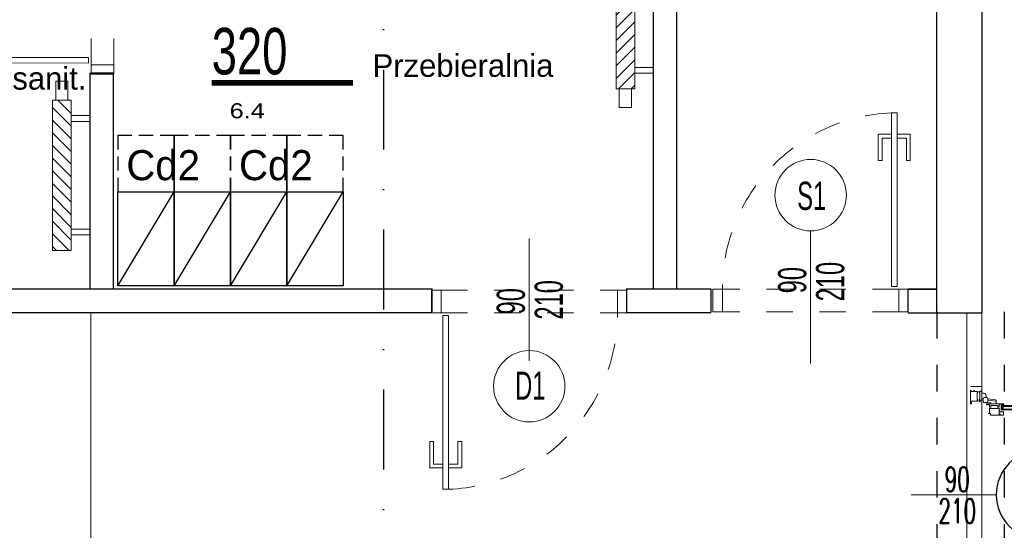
# Model space of a CAD drawing. Header units: millimetres. Extents: x 14495 to 271441, y -21035 to 2232.
# Tile 73 of 227: x 86056 to 86580, y -6146 to -5874. Entities that reach past the tile are written whole.
import ezdxf
from ezdxf.enums import TextEntityAlignment as Align

# ---------------------------------------------------------------- set-up
doc = ezdxf.new("R2010")
doc.units = ezdxf.units.MM
for name, pattern in [('DASHDOT', [1, 0.5, -0.25, 0, -0.25]), ('DASHED', [28.222222, 14.111111, -14.111111]), ('KRESKOWA2', [0.375, 0.25, -0.125])]:
    doc.linetypes.add(name, pattern=pattern)
for name, color, linetype in [('-- TECH  SYMBOLE', 1, 'Continuous'), ('_1_cienkie', 251, 'Continuous'), ('A-POW-NR', 1, 'Continuous'), ('a_blok_kółko', 1, 'Continuous'), ('a_blok_opis', 1, 'Continuous'), ('A_grzejniki', 34, 'Continuous'), ('a_HATCH', 9, 'Continuous'), ('A_OSIE', 252, 'DASHDOT'), ('A_PROJEKTOWANE', 3, 'Continuous'), ('A_SC_DZIAlOWE', 4, 'Continuous'), ('TRE_w_meble_medic_aranzacja', 1, 'Continuous')]:
    doc.layers.add(name, color=color, linetype=linetype)
for name, color, linetype, lineweight in [('0-c.o.-grzejniki', 34, 'Continuous', 9), ('A_ALUMINIUM', 1, 'Continuous', 13), ('A_Stolarka_drzwi', 1, 'Continuous', 9), ('M_drzwi', 1, 'Continuous', 5)]:
    doc.layers.add(name, color=color, linetype=linetype, lineweight=lineweight)
doc.layers.add('A-POW', color=2, linetype='Continuous', plot=False)
doc.styles.add('arial-tab', font='arial.ttf')
doc.styles.add('ARIAL1_2', font='arial.ttf', dxfattribs={"width": 1.2})
doc.styles.add('arialce', font='ARIALN.TTF')
doc.styles.add('cent', font='swissel.ttf')
doc.styles.add('cg', font='GOTHIC.TTF')
doc.styles.add('ROMANS', font='romans', dxfattribs={"width": 0.6})
doc.styles.add('switz721ltexbt', font='swissel.ttf')

# ---------------------------------------------------------------- blocks, each defined once
blk = doc.blocks.new('DRZWI Z OSCIEZNICA NIEOKALAJACA 90')
at = {"linetype": 'DASHED'}
for p, q in [((-12, 5), (-12, 99)), ((0, 5), (0, 99))]:
    blk.add_line(p, q, dxfattribs=at)
at = {"ltscale": 0.05}
blk.add_line((-39.5, 52), (25.59, 52), dxfattribs=at)
for points in [[(-12, 99), (-12, 104), (0, 104), (0, 99)], [(93.91, 9.01), (1.43, 9.01), (1.43, 6.01), (93.91, 6.01)], [(-12, 0), (-12, 5), (0, 5), (0, 0)]]:
    blk.add_lwpolyline(points, close=True)
for points in [[(82.48, 9.01), (82.48, 16.01), (68.48, 16.01), (68.48, 14.01), (80.48, 14.01), (80.48, 9.01)], [(82.48, 6.01), (82.48, -0.99), (68.48, -0.99), (68.48, 1.01), (80.48, 1.01), (80.48, 6.01)]]:
    blk.add_lwpolyline(points)
at = {"linetype": 'DASHED'}
blk.add_arc((0, 5), 94, 2.4475, 90, dxfattribs=at)
blk = doc.blocks.new('SSCVCFDSS')
blk.add_line((0, 50.02), (0, 0))
blk.add_circle((0, -19), 19)
at = {"style": 'ROMANS', "text_generation_flag": 4, "width": 0.6}
blk.add_attdef('FD1-8', text='', height=13, rotation=270, dxfattribs=at).set_placement((6.15, 55.19), align=Align.RIGHT)
for tag, p in [('200', (8.16, 25.47)), ('90', (-8.71, 25.47))]:
    blk.add_attdef(tag, text='', height=13, rotation=270, dxfattribs=at).set_placement(p, align=Align.MIDDLE)
blk.add_attdef('AL6C', text='', height=13, dxfattribs=at).set_placement((-0.56, -18.64), align=Align.MIDDLE)
blk = doc.blocks.new('mjkk')
at = {"layer": '0-c.o.-grzejniki'}
h = blk.add_hatch(dxfattribs=at)
h.set_pattern_fill('ANSI31', color=256, scale=1.5, angle=-90.0161, style=0)
h.set_pattern_definition([(-135.016127, (-172292.014, 132455.0023), (-3.36664804, 3.36854379), [])])
h.paths.add_polyline_path([(-9.98, -80), (-0.01, -80), (0, 0), (-9.98, 0)])
blk.add_lwpolyline([(-9.98, -80), (-9.98, 0), (0, 0), (-0.01, -80)], close=True, dxfattribs=at)
at = {"layer": '0-c.o.-grzejniki', "ltscale": 2}
for points in [[(10.03, -11.37), (10.03, -8.26), (0.02, -8.26), (0.02, -11.37)], [(10.03, -68.63), (10.03, -71.74), (0.02, -71.74), (0.02, -68.63)], [(-1.75, -80), (-1.75, -90), (-8.23, -90), (-8.23, -80)]]:
    blk.add_lwpolyline(points, close=True, dxfattribs=at)
blk = doc.blocks.new('AQQSSA')
for p, q in [((42.36, 91.05), (42.36, 93.95)), ((48.36, 91.07), (48.36, 93.97)), ((48.36, 91.07), (48.36, 93.97)), ((45.06, 85.14), (45.06, 88.34)), ((45.66, 88.34), (45.06, 88.34)), ((45.46, 88.34), (45.46, 5.91)), ((45.46, 88.34), (45.46, 85.14)), ((46.86, 88.34), (45.46, 88.34)), ((45.46, 87.34), (46.86, 88.34)), ((45.46, 88.34), (46.86, 87.34)), ((46.86, 87.34), (45.46, 87.34)), ((46.86, 88.34), (46.86, 5.91)), ((45.06, 5.91), (45.06, 2.71)), ((45.46, 2.71), (45.46, 5.91)), ((46.86, 2.71), (46.86, 5.91)), ((47.46, 5.91), (47.46, 2.71)), ((0, -45.32), (0, 0)), ((45.06, 2.71), (45.46, 2.71)), ((46.86, 2.71), (47.46, 2.71)), ((48.36, -0.01), (48.36, -2.91)), ((48.36, -0.01), (48.36, -2.91)), ((49.25, -0.01), (48.36, -0.01)), ((48.76, -2.91), (48.36, -2.91)), ((49.06, -4.59), (48.86, -3)), ((49.06, -5.71), (49.06, -4.61)), ((49.71, -0.31), (50.16, -0.28)), ((49.71, -0.31), (50.28, -4.4)), ((50.16, -0.28), (50.16, -0.1)), ((50.16, -0.1), (50.16, -0.1)), ((50.38, -0.27), (50.96, -4.43)), ((51.63, -5.09), (53.67, -5.67)), ((-57.5, -7.7), (-57.5, -13.7)), ((50.37, -7), (50.93, -7.04)), ((51.02, -7.14), (51.02, -7.7)), ((53.92, -7.7), (51.02, -7.7)), ((53.92, -6.8), (53.92, -7.7)), ((57.5, -7.7), (57.5, -13.7))]:
    blk.add_line(p, q)
at = {"linetype": 'Continuous'}
for p, q in [((42.82, 89.14), (42.76, 89.03)), ((44.31, 89.04), (44.08, 89.19)), ((42.36, 88.69), (42.36, 86.97)), ((42.8, 88.69), (42.36, 88.69)), ((42.38, 86.94), (44.21, 86.94)), ((42.55, 88.57), (42.92, 88.57)), ((42.78, 88.97), (42.8, 88.96)), ((42.8, 88.96), (42.8, 88.69)), ((42.92, 88.57), (42.92, 89.11)), ((44.08, 88.74), (44.12, 88.74)), ((44.08, 87.63), (44.08, 88.74)), ((44.08, 87.17), (44.26, 87.66)), ((44.08, 87.09), (44.08, 87.17)), ((44.26, 87.12), (44.08, 87.09)), ((44.12, 88.99), (44.29, 88.99)), ((44.12, 88.74), (44.12, 88.99)), ((44.14, 87.7), (44.12, 87.63)), ((44.26, 86.99), (44.26, 87.12)), ((42.36, 2.05), (42.36, 3.78)), ((42.8, 2.05), (42.36, 2.05)), ((42.38, 3.8), (44.21, 3.8)), ((42.82, 1.61), (42.76, 1.71)), ((42.78, 1.77), (42.8, 1.78)), ((42.8, 1.78), (42.8, 2.05)), ((44.08, 3.65), (44.08, 3.57)), ((44.26, 3.62), (44.08, 3.65)), ((44.08, 3.57), (44.26, 3.08)), ((44.08, 3.11), (44.08, 2)), ((44.08, 2), (44.12, 2)), ((44.31, 1.7), (44.08, 1.56)), ((44.14, 3.04), (44.12, 3.11)), ((44.12, 2), (44.12, 1.75)), ((44.12, 1.75), (44.29, 1.75)), ((44.26, 3.75), (44.26, 3.62)), ((45.46, 3.71), (46.86, 3.71)), ((46.86, 2.71), (45.46, 3.71)), ((46.86, 3.71), (45.46, 2.71)), ((45.46, 2.71), (46.86, 2.71))]:
    blk.add_line(p, q, dxfattribs=at)
for points in [[(45.85, 94.69), (46.24, 94.69, -0.41455), (46.26, 94.67), (46.26, 94.47, -0.466308), (46.24, 94.45), (45.93, 94.5, 0.466308), (45.91, 94.48), (45.91, 94.06, 0.520587), (45.93, 94.04), (46.18, 94.13, -0.520587), (46.21, 94.11), (46.21, 94.03, -0.315299), (46.01, 93.74), (45.91, 93.71, 0.315377), (45.87, 93.66), (45.87, 90.57, 0.315578), (45.91, 90.52), (46.01, 90.49, -0.315299), (46.21, 90.2), (46.21, 90.12, -0.520587), (46.18, 90.1), (45.93, 90.19, 0.520587), (45.91, 90.18), (45.91, 89.75, 0.466308), (45.93, 89.73), (46.24, 89.78, -0.466308), (46.26, 89.76), (46.26, 89.56, -0.414372), (46.24, 89.54), (42.86, 89.54), (42.86, 89.39), (42.76, 89.39), (42.76, 89.54), (42.54, 89.54), (42.54, 87.94), (42.76, 87.94), (42.76, 88.09), (42.86, 88.09), (42.86, 87.74, -0.414214), (42.76, 87.64), (42.76, 87.79), (42.51, 87.79), (42.51, 87.09), (42.76, 87.09), (42.76, 87.24, -0.414214), (42.86, 87.14), (42.86, 86.94), (42.38, 86.94, -0.414214), (42.36, 86.96), (42.36, 94.11, -0.414214), (42.38, 94.14), (45.62, 94.14, 0.414214), (45.67, 94.19), (45.67, 95.04, -0.414214), (45.72, 95.09), (45.8, 95.09, -0.414214), (45.85, 95.04)], [(47.96, 95.42), (47.96, 95.57, 0.414214), (47.86, 95.47), (47.86, 95.27), (48.18, 95.27), (48.18, 94.72), (46.99, 94.72, 0.414328), (46.97, 94.7), (46.97, 94.49, 0.466308), (46.99, 94.47), (47.3, 94.53, -0.466308), (47.32, 94.51), (47.32, 94.08, -0.520587), (47.3, 94.06), (47.05, 94.15, 0.520587), (47.02, 94.13), (47.02, 94.05, 0.315299), (47.22, 93.77), (47.33, 93.73, -0.315578), (47.36, 93.69), (47.36, 90.6, -0.315578), (47.33, 90.55), (47.22, 90.51, 0.315299), (47.02, 90.23), (47.02, 90.15, 0.520587), (47.05, 90.13), (47.3, 90.22, -0.520587), (47.32, 90.2), (47.32, 89.78, -0.466308), (47.3, 89.76), (46.99, 89.81, 0.466308), (46.97, 89.79), (46.97, 89.59, 0.414372), (46.99, 89.57), (47.86, 89.57), (47.86, 89.42), (47.96, 89.42), (47.96, 89.57), (48.18, 89.57), (48.18, 87.97), (47.96, 87.97), (47.96, 88.12), (47.86, 88.12), (47.86, 87.77, 0.414214), (47.96, 87.67), (47.96, 87.82), (48.21, 87.82), (48.21, 87.12), (47.96, 87.12), (47.96, 87.27, 0.414214), (47.86, 87.17), (47.86, 86.97), (48.33, 86.97, 0.414214), (48.36, 86.99), (48.36, 96.24, 0.414214), (48.33, 96.27), (47.86, 96.27), (47.86, 96.07, 0.414214), (47.96, 95.97), (47.96, 96.12), (48.21, 96.12), (48.21, 95.42)], [(46.28, -3.63), (46.28, -3.43, 0.466308), (46.25, -3.41), (45.95, -3.46, -0.466308), (45.92, -3.44), (45.92, -3.02, -0.520587), (45.95, -3), (46.2, -3.09, 0.520587), (46.22, -3.07), (46.22, -2.99, 0.315299), (46.02, -2.71), (45.92, -2.67, -0.315578), (45.89, -2.62), (45.89, 0.47, -0.315578), (45.92, 0.51), (46.02, 0.55, 0.315299), (46.22, 0.83), (46.22, 0.91, 0.520587), (46.2, 0.93), (45.95, 0.84, -0.520587), (45.92, 0.86), (45.92, 1.29, -0.466308), (45.95, 1.31), (46.25, 1.25, 0.466308), (46.28, 1.27), (46.28, 1.48, 0.414294), (46.26, 1.5), (44.56, 1.5), (44.56, 2), (44.2, 2), (44.16, 1.85), (44.16, 1.8), (44.36, 1.8), (44.36, 1.5), (43.48, 1.5), (43.46, 1.47), (43.43, 1.5), (42.56, 1.5), (42.56, 1.8), (42.76, 1.8), (42.76, 1.85), (42.72, 2), (42.36, 2), (42.36, -3.1), (43.11, -3.1, -0.414214), (43.16, -3.15), (43.16, -4, 0.414214), (43.21, -4.05), (43.29, -4.05, 0.414214), (43.34, -4), (43.34, -3.7, -0.414214), (43.39, -3.65), (46.26, -3.65, 0.414261)], [(47.96, -4.35), (47.96, -4.5, -0.414214), (47.86, -4.4), (47.86, -4.2), (48.18, -4.2), (48.18, -3.65), (46.99, -3.65, -0.414328), (46.97, -3.63), (46.97, -3.43, -0.466308), (46.99, -3.41), (47.3, -3.46, 0.466308), (47.32, -3.44), (47.32, -3.02, 0.520587), (47.3, -3), (47.05, -3.09, -0.520587), (47.02, -3.07), (47.02, -2.99, -0.315299), (47.22, -2.71), (47.33, -2.67, 0.315578), (47.36, -2.62), (47.36, 0.47, 0.315578), (47.33, 0.52), (47.22, 0.55, -0.315299), (47.02, 0.83), (47.02, 0.92, -0.520587), (47.05, 0.93), (47.3, 0.85, 0.520587), (47.32, 0.86), (47.32, 1.29, 0.466308), (47.3, 1.31), (46.99, 1.25, -0.466308), (46.97, 1.27), (46.97, 1.48, -0.414372), (46.99, 1.5), (47.86, 1.5), (47.86, 1.65), (47.96, 1.65), (47.96, 1.5), (48.18, 1.5), (48.18, 3.1), (47.96, 3.1), (47.96, 2.95), (47.86, 2.95), (47.86, 3.3, -0.414214), (47.96, 3.4), (47.96, 3.25), (48.21, 3.25), (48.21, 3.95), (47.96, 3.95), (47.96, 3.8, -0.414214), (47.86, 3.9), (47.86, 4.1), (48.33, 4.1, -0.414214), (48.36, 4.07), (48.36, -5.18, -0.414214), (48.33, -5.2), (47.86, -5.2), (47.86, -5, -0.414214), (47.96, -4.9), (47.96, -5.05), (48.21, -5.05), (48.21, -4.35)], [(-49.81, -9.07, -0.414214), (-49.83, -9.09), (-50.04, -9.09, -0.466982), (-50.06, -9.06), (-50, -8.75, 0.466982), (-50.02, -8.73), (-50.45, -8.73, 0.520198), (-50.47, -8.76), (-50.38, -9, -0.520198), (-50.4, -9.03), (-50.48, -9.03, -0.315377), (-50.76, -8.83), (-50.8, -8.73, 0.315377), (-50.84, -8.7), (-53.93, -8.7, 0.315377), (-53.98, -8.73), (-54.02, -8.83, -0.315377), (-54.3, -9.03), (-54.38, -9.03, -0.520822), (-54.4, -9), (-54.31, -8.76, 0.520822), (-54.33, -8.73), (-54.75, -8.73, 0.466529), (-54.77, -8.76), (-54.72, -9.06, -0.466529), (-54.74, -9.09), (-54.94, -9.09, -0.414214), (-54.96, -9.07), (-54.96, -7.88), (-55.26, -7.88), (-55.26, -8.1), (-55.31, -8.1), (-55.46, -8.06), (-55.46, -7.7), (-50.39, -7.7, -0.414214), (-50.36, -7.72), (-50.36, -8.45, 0.414214), (-50.31, -8.5), (-49.46, -8.5, -0.414214), (-49.41, -8.55), (-49.41, -8.63, -0.414214), (-49.46, -8.68), (-49.81, -8.68)], [(-54.94, -12.6), (-54.96, -12.57), (-54.96, -11.7), (-55.26, -11.7), (-55.26, -11.9), (-55.31, -11.9), (-55.46, -11.86), (-55.46, -11.5), (-54.96, -11.5), (-54.96, -9.8, -0.414214), (-54.94, -9.78), (-54.74, -9.78, -0.466723), (-54.72, -9.8), (-54.77, -10.11, 0.466723), (-54.75, -10.13), (-54.33, -10.13, 0.520693), (-54.31, -10.1), (-54.4, -9.86, -0.520693), (-54.38, -9.83), (-54.3, -9.83, -0.315377), (-54.02, -10.03), (-53.98, -10.13, 0.315377), (-53.93, -10.17), (-50.84, -10.17, 0.315377), (-50.8, -10.13), (-50.76, -10.03, -0.315377), (-50.48, -9.83), (-50.4, -9.83, -0.520567), (-50.38, -9.86), (-50.47, -10.1, 0.520567), (-50.45, -10.13), (-50.02, -10.13, 0.466308), (-50, -10.11), (-50.06, -9.8, -0.466308), (-50.04, -9.78), (-49.83, -9.78, -0.414214), (-49.81, -9.8), (-49.81, -13.52), (-49.26, -13.52), (-49.26, -13.2), (-49.06, -13.2, -0.414214), (-48.96, -13.3), (-49.11, -13.3), (-49.11, -13.55), (-48.41, -13.55), (-48.41, -13.3), (-48.56, -13.3, -0.414214), (-48.46, -13.2), (-48.26, -13.2), (-48.26, -13.67, -0.414214), (-48.29, -13.7), (-55.46, -13.7), (-55.46, -13.34), (-55.31, -13.3), (-55.26, -13.3), (-55.26, -13.5), (-54.96, -13.5), (-54.96, -12.62)], [(54.94, -12.6), (54.96, -12.57), (54.96, -11.7), (55.26, -11.7), (55.26, -11.9), (55.32, -11.9), (55.46, -11.86), (55.46, -11.5), (54.96, -11.5), (54.96, -9.8, 0.414214), (54.94, -9.78), (54.74, -9.78, 0.466723), (54.72, -9.8), (54.78, -10.11, -0.466723), (54.76, -10.13), (54.33, -10.13, -0.520693), (54.31, -10.1), (54.4, -9.86, 0.520693), (54.38, -9.83), (54.3, -9.83, 0.315377), (54.02, -10.03), (53.98, -10.13, -0.315377), (53.93, -10.17), (50.84, -10.17, -0.315377), (50.8, -10.13), (50.76, -10.03, 0.315377), (50.48, -9.83), (50.4, -9.83, 0.520567), (50.38, -9.86), (50.47, -10.1, -0.520567), (50.45, -10.13), (50.02, -10.13, -0.466308), (50, -10.11), (50.06, -9.8, 0.466308), (50.04, -9.78), (49.83, -9.78, 0.414214), (49.81, -9.8), (49.81, -13.52), (49.26, -13.52), (49.26, -13.2), (49.06, -13.2, 0.414214), (48.96, -13.3), (49.11, -13.3), (49.11, -13.55), (48.41, -13.55), (48.41, -13.3), (48.56, -13.3, 0.414214), (48.46, -13.2), (48.26, -13.2), (48.26, -13.67, 0.414214), (48.29, -13.7), (55.46, -13.7), (55.46, -13.34), (55.31, -13.3), (55.26, -13.3), (55.26, -13.5), (54.96, -13.5), (54.96, -12.62)], [(49.81, -9.07, 0.414214), (49.83, -9.09), (50.04, -9.09, 0.466982), (50.06, -9.06), (50, -8.75, -0.466982), (50.02, -8.73), (50.45, -8.73, -0.520198), (50.47, -8.76), (50.38, -9, 0.520198), (50.4, -9.03), (50.48, -9.03, 0.315377), (50.76, -8.83), (50.8, -8.73, -0.315377), (50.85, -8.7), (53.93, -8.7, -0.315377), (53.98, -8.73), (54.02, -8.83, 0.315377), (54.3, -9.03), (54.38, -9.03, 0.520822), (54.4, -9), (54.31, -8.76, -0.520822), (54.33, -8.73), (54.76, -8.73, -0.466529), (54.78, -8.76), (54.72, -9.06, 0.466529), (54.74, -9.09), (54.94, -9.09, 0.414214), (54.96, -9.07), (54.96, -7.88), (55.26, -7.88), (55.26, -8.1), (55.31, -8.1), (55.46, -8.06), (55.46, -7.7), (50.39, -7.7, 0.414214), (50.36, -7.72), (50.36, -8.45, -0.414214), (50.31, -8.5), (49.46, -8.5, 0.414214), (49.41, -8.55), (49.41, -8.63, 0.414214), (49.46, -8.68), (49.81, -8.68)]]:
    blk.add_lwpolyline(points, format="xyb", close=True)
blk.add_lwpolyline([(45.06, 2.71), (47.46, 2.71), (47.46, 88.34), (45.06, 88.34)], close=True)
for centre, radius, start, end in [((50.94, -2.44), 98.71, 92.0219, 183.0523), ((48.76, -3.01), 0.1, 6.9729, 90), ((48.86, -4.61), 0.2, 359.9658, 6.9729), ((55.06, -5.7), 6, 172.1752, 187.8247), ((49.61, -4.95), 0.5, 97.8244, 172.1758), ((49.29, -4.05), 4.04, 77.5894, 90.5465), ((50.36, -10.4), 6, 82.1752, 97.8247), ((50.19, -0.3), 0.2, 7.9131, 97.9131), ((51.11, -4.95), 0.5, 7.8241, 82.1752), ((45.66, -5.7), 6, 1.9102, 7.8247), ((49.61, -6.45), 0.5, 187.8241, 262.1751), ((50.36, -1), 6, 262.1753, 270), ((50.36, -1), 6, 270, 277.8247), ((50.92, -7.14), 0.1, 0, 85.3136), ((51.11, -6.45), 0.5, 277.8245, 352.1759), ((45.66, -5.7), 6, 352.1753, 358.0898), ((53.61, -5.86), 0.2, 13.5521, 74.2004), ((49.88, -6.77), 4.04, 359.4535, 13.5521)]:
    blk.add_arc(centre, radius, start, end)
for centre, radius, start, end in [((42.87, 89.11), 0.05, 0, 150), ((44.05, 89.15), 0.0493, 44.7072, 180.7723), ((42.38, 86.97), 0.025, 180, 270), ((42.55, 88.52), 0.05, 90, 101.6406), ((42.8, 89.01), 0.04, 150, 240), ((44.1, 87.63), 0.02, 180, 339.9999), ((44.2, 87.68), 0.06, 340, 160), ((44.21, 86.99), 0.05, 270, 0), ((44.29, 89.02), 0.0307, 271.2629, 44.5157), ((42.38, 3.78), 0.025, 90, 180), ((42.8, 1.73), 0.04, 120, 210), ((42.87, 1.63), 0.05, 210, 0), ((44.1, 3.11), 0.02, 20.0001, 180), ((44.2, 3.06), 0.06, 200, 20), ((44.21, 3.75), 0.05, 0, 90), ((44.29, 1.72), 0.0307, 315.4843, 88.7371), ((45.66, -5.7), 6, 358.0898, 1.9102)]:
    blk.add_arc(centre, radius, start, end, dxfattribs=at)
at = {"layer": 'a_blok_kółko'}
blk.add_circle((0, 23.7), 23.7, dxfattribs=at)
at = {"layer": 'a_blok_kółko', "style": 'ROMANS', "width": 0.6}
blk.add_attdef('AL6C', text='', height=13, dxfattribs=at).set_placement((-0.43, 26.21), align=Align.MIDDLE)
blk.add_attdef('FD1-8', text='', height=13, rotation=90, dxfattribs=at).set_placement((6.15, -50.49), align=Align.RIGHT)
at = {"layer": 'a_blok_opis', "style": 'ROMANS', "width": 0.6}
for tag, p in [('90', (-8.71, -20.77)), ('200', (8.16, -20.77))]:
    blk.add_attdef(tag, text='', height=13, rotation=90, dxfattribs=at).set_placement(p, align=Align.MIDDLE)
blk = doc.blocks.new('*U1998')
at = {"color": 1, "linetype": 'KRESKOWA2', "ltscale": 30}
blk.add_lwpolyline([(-20, 50), (-20, 80), (10, 80), (10, 50)], close=True, dxfattribs=at)
at = {"color": 2}
blk.add_lwpolyline([(10, 0), (10, 50), (-20, 50), (-20, 0)], close=True, dxfattribs=at)
at = {"color": 1}
blk.add_lwpolyline([(10, 0), (-20, 50)], dxfattribs=at)
blk = doc.blocks.new('POW')
at = {"const_width": 5}
blk.add_lwpolyline([(125.32, 0), (0, 0)], dxfattribs=at)
at = {"style": 'switz721ltexbt'}
blk.add_attdef('001', (-1.78, 12.35), '', height=41.18, dxfattribs=at)

msp = doc.modelspace()

# ---------------------------------------------------------------- linework, layer by layer
at = {"layer": '_1_cienkie'}
msp.add_line((86379.39, -6029.86), (86379.39, -6017.36), dxfattribs=at)
at = {"layer": '_1_cienkie', "linetype": 'DASHED'}
for p, q in [((86544.29, -6029.87), (86544.29, -6245.87)), ((86580.29, -6029.87), (86580.29, -6245.87))]:
    msp.add_line(p, q, dxfattribs=at)
at = {"layer": 'A_ALUMINIUM'}
for p, q in [((86560.29, -6030.37), (86560.29, -6230.87)), ((86568.29, -6030.37), (86568.29, -6230.87))]:
    msp.add_line(p, q, dxfattribs=at)
at = {"layer": 'a_HATCH', "linetype": 'Continuous', "lineweight": 15}
msp.add_line((86093.87, -6030.37), (86093.87, -6245.82), dxfattribs=at)
at = {"layer": 'A_OSIE', "ltscale": 85}
msp.add_line((86249.79, -4964.93), (86249.79, -7648.79), dxfattribs=at)
at = {"layer": 'A_PROJEKTOWANE'}
for p, q in [((86568.29, -5747.27), (86568.29, -6030.37)), ((86544.29, -6030.37), (86544.29, -5752.27)), ((86424.19, -6029.87), (86424.19, -6017.87)), ((86424.19, -6029.87), (86424.19, -6017.87)), ((86544.29, -6030.37), (86568.29, -6030.37))]:
    msp.add_line(p, q, dxfattribs=at)
at = {"layer": 'A_SC_DZIAlOWE'}
for p, q in [((86393.29, -5790.87), (86393.29, -6017.87)), ((86405.79, -5790.87), (86405.79, -6017.87)), ((86093.38, -5902.87), (86105.88, -5902.87)), ((86093.38, -5902.87), (86093.38, -6017.87)), ((86105.88, -5902.87), (86093.88, -5902.87)), ((86105.88, -5902.87), (86105.88, -6017.87)), ((86275.61, -6017.87), (85805.87, -6017.87)), ((86275.61, -6029.86), (86275.61, -6017.36)), ((86275.61, -6029.86), (86275.61, -6017.36)), ((86379.39, -6030.37), (86379.39, -6017.87)), ((86424.19, -6017.87), (86379.39, -6017.87)), ((86424.19, -6029.87), (86424.19, -6017.87)), ((86529.19, -6029.87), (86529.19, -6017.87)), ((86529.19, -6029.87), (86529.19, -6017.87)), ((86529.19, -6017.87), (86544.29, -6017.87)), ((86529.19, -6029.87), (86529.19, -6017.87)), ((86529.19, -6029.87), (86529.19, -6017.87)), ((86544.29, -6017.87), (86529.19, -6017.87)), ((86275.61, -6030.37), (85793.87, -6030.37)), ((86424.19, -6030.37), (86379.39, -6030.37)), ((86529.19, -6030.37), (86544.29, -6030.37))]:
    msp.add_line(p, q, dxfattribs=at)
at = {"layer": 'A_SC_DZIAlOWE', "linetype": 'Continuous', "lineweight": 5}
msp.add_line((86529.19, -6017.87), (86529.19, -6030.37), dxfattribs=at)
msp.add_line((86529.19, -6017.87), (86529.19, -6030.37), dxfattribs=at)

# ---------------------------------------------------------------- block references
at = {"layer": 'A-POW-NR'}
ref = msp.add_blockref('POW', (86158.31, -5908.03), dxfattribs=dict(at, xscale=0.6, yscale=0.6, zscale=0.6))
ref.add_attrib('88,88', '6.4', dxfattribs={"layer": 'A-POW', "height": 8, "style": 'ARIAL1_2', "width": 1.2}).set_placement((86186.53, -5926.88), align=Align.RIGHT)
ref.add_attrib('POKOJ', 'Przebieralnia', (86243.98, -5904.82), dxfattribs={"layer": 'A-POW', "height": 12, "style": 'arialce', "width": 1.2})
ref.add_attrib('001', '320', (86158.31, -5903.52), dxfattribs={"layer": '0', "height": 24.71, "style": 'switz721ltexbt', "width": 0.7})
ref = msp.add_blockref('POW', (85835.41, -5914.84), dxfattribs=dict(at, xscale=0.6, yscale=0.6, zscale=0.6))
ref.add_attrib('88,88', '5.8', dxfattribs={"layer": 'A-POW', "height": 8, "style": 'ARIAL1_2', "width": 1.2}).set_placement((85863.63, -5933.69), align=Align.RIGHT)
ref.add_attrib('POKOJ', 'Pom. higieniczno-sanit.', (85921.08, -5911.63), dxfattribs={"layer": 'A-POW', "height": 12, "style": 'arialce', "width": 1.2})
ref.add_attrib('001', '319', (85835.41, -5910.33), dxfattribs={"layer": '0', "height": 24.71, "style": 'switz721ltexbt', "width": 0.7})
at = {"layer": 'A_ALUMINIUM'}
ref = msp.add_blockref('AQQSSA', (86575.99, -6127.13), dxfattribs=dict(at, xscale=-1, rotation=269.9999999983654))
ref.add_attrib('90', '210', dxfattribs={"layer": 'a_blok_opis', "height": 13, "rotation": 180, "style": 'ROMANS', "text_generation_flag": 6, "width": 0.6}).set_placement((86555.22, -6135.83), align=Align.MIDDLE)
ref.add_attrib('200', '90', dxfattribs={"layer": 'a_blok_opis', "height": 13, "rotation": 180, "style": 'ROMANS', "text_generation_flag": 6, "width": 0.6}).set_placement((86555.22, -6118.97), align=Align.MIDDLE)
ref.add_attrib('AL6C', 'A10', dxfattribs={"layer": 'a_blok_kółko', "height": 15, "style": 'cent', "width": 0.6}).set_placement((86602.2, -6127.56), align=Align.MIDDLE)
at = {"layer": 'A_grzejniki', "linetype": 'Continuous', "lineweight": 13}
msp.add_blockref('mjkk', (86383.55, -5831.17), dxfattribs=at)
at = {"layer": 'A_grzejniki', "linetype": 'Continuous', "lineweight": 13, "xscale": -1, "rotation": 180}
msp.add_blockref('mjkk', (86083.52, -5997.21), dxfattribs=at)
at = {"layer": 'A_Stolarka_drzwi', "xscale": -1, "rotation": 359.9921397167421}
msp.add_blockref('DRZWI Z OSCIEZNICA NIEOKALAJACA 90', (86094.21, -5903.47), dxfattribs=at)
at = {"layer": 'A_Stolarka_drzwi'}
for p, rotation in [((86529.19, -6017.87), 89.9999999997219), ((86275.39, -6030.37), 269.9999999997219)]:
    msp.add_blockref('DRZWI Z OSCIEZNICA NIEOKALAJACA 90', p, dxfattribs=dict(at, rotation=rotation))
at = {"layer": 'M_drzwi'}
ref = msp.add_blockref('SSCVCFDSS', (86477.19, -5986.79), dxfattribs=dict(at, rotation=180.0000000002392))
ref.add_attrib('90', '210', dxfattribs={"layer": '0', "height": 15, "rotation": 270, "style": 'cent', "text_generation_flag": 6, "width": 0.6}).set_placement((86487.57, -6013.76), align=Align.MIDDLE)
ref.add_attrib('200', '90', dxfattribs={"layer": '0', "height": 15, "rotation": 270, "style": 'cent', "text_generation_flag": 6, "width": 0.6}).set_placement((86467.35, -6013.01), align=Align.MIDDLE)
ref.add_attrib('AL6C', 'S1', dxfattribs={"layer": '0', "height": 15, "style": 'arial-tab', "width": 0.6}).set_placement((86477.75, -5968.14), align=Align.MIDDLE)
ref = msp.add_blockref('SSCVCFDSS', (86327.39, -6050.46), dxfattribs=dict(at, xscale=-1, rotation=359.9999999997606))
ref.add_attrib('90', '210', dxfattribs={"layer": '0', "height": 15, "rotation": 270, "style": 'cent', "text_generation_flag": 6, "width": 0.6}).set_placement((86337.77, -6023.48), align=Align.MIDDLE)
ref.add_attrib('200', '90', dxfattribs={"layer": '0', "height": 15, "rotation": 270, "style": 'cent', "text_generation_flag": 6, "width": 0.6}).set_placement((86317.55, -6024.23), align=Align.MIDDLE)
ref.add_attrib('AL6C', 'D1', dxfattribs={"layer": '0', "height": 15, "style": 'arial-tab', "width": 0.6}).set_placement((86327.94, -6069.1), align=Align.MIDDLE)
at = {"layer": 'TRE_w_meble_medic_aranzacja', "xscale": -1, "rotation": 5.025565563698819e-07}
for p in [(86118.31, -6015.99), (86148.31, -6015.99), (86178.31, -6015.99), (86208.31, -6015.99)]:
    msp.add_blockref('*U1998', p, dxfattribs=at)

# ---------------------------------------------------------------- texts
at = {"layer": '-- TECH  SYMBOLE', "color": 1, "style": 'cg'}
for p in [(86112.85, -5959.81), (86172.85, -5959.81)]:
    msp.add_text('Cd2', height=16, dxfattribs=at).set_placement(p)

doc.saveas('drawing.dxf')
